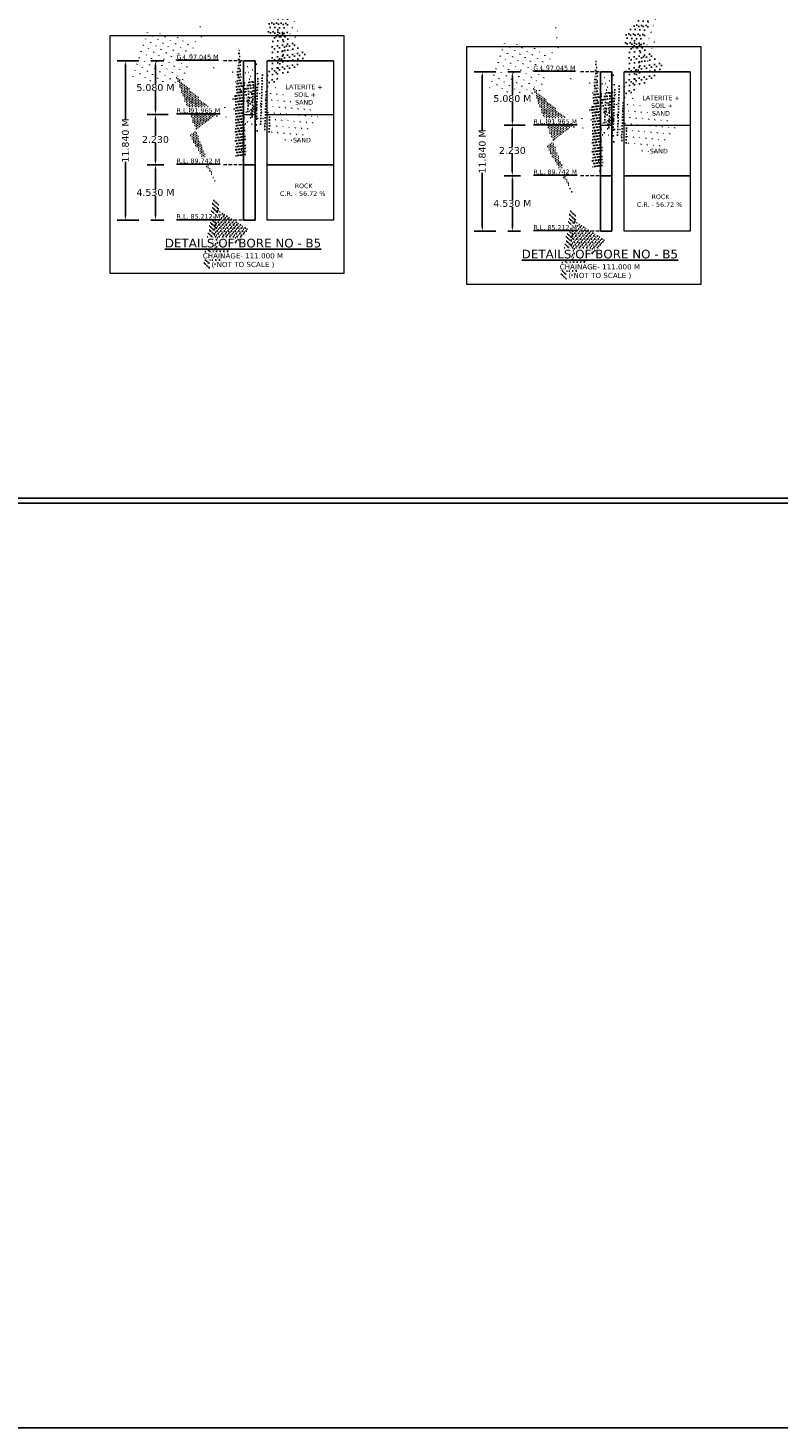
# Model space of a CAD drawing. Header units: millimetres. Extents: x -7746077780 to -3844657605, y -13315294818 to -6656873469.
# Tile 62 of 129: x -3871786291 to -3871758907, y -6657963078 to -6657912006. Entities that reach past the tile are written whole.
import ezdxf

# ---------------------------------------------------------------- set-up
doc = ezdxf.new("R2010")
doc.units = ezdxf.units.MM
doc.header["$MEASUREMENT"] = 0
doc.header["$PDMODE"] = 2
doc.linetypes.add('HIDDEN', pattern=[0.375, 0.25, -0.125])
doc.layers.add('TEX', color=6, linetype='Continuous')
doc.layers.add('TEXT', color=7, linetype='Continuous')
doc.styles.get("Standard").update_dxf_attribs({"font": 'verdana.ttf', "height": 250})
doc.dimstyles.new('Copy of ISO-25--------4', dxfattribs={"dimtxt": 200, "dimasz": 150, "dimexe": 300, "dimexo": 300, "dimgap": 0.02, "dimtad": 0, "dimtih": 1, "dimtoh": 1, "dimdec": 0, "dimlfac": 4, "dimdsep": 46, "dimtxsty": 'Standard', "dimcen": 150, "dimclrd": 1, "dimclre": 1, "dimclrt": 1, "dimadec": 0, "dimazin": 0, "dimtfac": 1, "dimtdec": 0, "dimtmove": 2, "dimatfit": 3, "dimfxl": 0, "dimarcsym": 0})
doc.dimstyles.new('ISO-25--------2', dxfattribs={"dimtxt": 200, "dimasz": 150, "dimexe": 300, "dimexo": 300, "dimgap": 0.02, "dimtad": 0, "dimtih": 1, "dimtoh": 1, "dimdec": 0, "dimlfac": 2, "dimdsep": 46, "dimtxsty": 'Standard', "dimcen": 150, "dimclrd": 1, "dimclre": 1, "dimclrt": 1, "dimadec": 0, "dimazin": 0, "dimtfac": 1, "dimtdec": 0, "dimtmove": 2, "dimatfit": 3, "dimfxl": 0, "dimarcsym": 0})

# ---------------------------------------------------------------- blocks, each defined once
blk = doc.blocks.new('*D449')
at = {"layer": 'Defpoints', "color": 0, "ltscale": 20, "transparency": 16777216}
for p in [(-3871769077.810791, -6657913604.321878), (-3871768607.144903, -6657913604.321878), (-3871767838.636641, -6657915555.450439)]:
    blk.add_point(p, dxfattribs=at)
at = {"layer": 'TEX', "color": 1, "lineweight": -2, "ltscale": 20, "transparency": 16777216}
for p, q in [((-3871768777.810791, -6657913604.321878), (-3871768307.144903, -6657913604.321878)), ((-3871768607.144903, -6657913754.321878), (-3871768607.144903, -6657914449.15763)), ((-3871768607.144903, -6657915405.450439), (-3871768607.144903, -6657914710.614688)), ((-3871768138.636641, -6657915555.450439), (-3871768907.144903, -6657915555.450439))]:
    blk.add_line(p, q, dxfattribs=at)
at = {"layer": 'TEX', "color": 1, "ltscale": 20, "transparency": 16777216}
for points in [[(-3871768632.144903, -6657913754.321878), (-3871768582.144903, -6657913754.321878), (-3871768607.144903, -6657913604.321878)], [(-3871768632.144903, -6657915405.450439), (-3871768582.144903, -6657915405.450439), (-3871768607.144903, -6657915555.450439)]]:
    blk.add_solid(points, dxfattribs=at)
at = {"layer": 'TEX', "color": 1, "ltscale": 20, "transparency": 16777216, "insert": (-3871768607.144902, -6657914579.88616), "char_height": 250, "attachment_point": 5}
blk.add_mtext('5.080 M', dxfattribs=at)
blk = doc.blocks.new('*D450')
at = {"layer": 'Defpoints', "color": 0, "ltscale": 20, "transparency": 16777216}
for p in [(-3871768909.060791, -6657913604.321878), (-3871769704.76513, -6657919417.871449), (-3871768909.060792, -6657919417.871449)]:
    blk.add_point(p, dxfattribs=at)
at = {"layer": 'TEX', "color": 1, "lineweight": -2, "ltscale": 20, "transparency": 16777216}
for p, q in [((-3871769209.060791, -6657913604.321878), (-3871770004.76513, -6657913604.321878)), ((-3871769704.76513, -6657913754.321878), (-3871769704.76513, -6657915736.815414)), ((-3871769704.76513, -6657919267.871449), (-3871769704.76513, -6657917285.377913)), ((-3871769209.060792, -6657919417.871449), (-3871770004.76513, -6657919417.871449))]:
    blk.add_line(p, q, dxfattribs=at)
at = {"layer": 'TEX', "color": 1, "ltscale": 20, "transparency": 16777216}
for points in [[(-3871769729.76513, -6657913754.321878), (-3871769679.76513, -6657913754.321878), (-3871769704.76513, -6657913604.321878)], [(-3871769729.76513, -6657919267.871449), (-3871769679.76513, -6657919267.871449), (-3871769704.76513, -6657919417.871449)]]:
    blk.add_solid(points, dxfattribs=at)
at = {"layer": 'TEX', "color": 1, "ltscale": 20, "transparency": 16777216, "insert": (-3871769704.765129, -6657916511.096664), "char_height": 250, "width": 3092.240050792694, "attachment_point": 5, "rotation": 90}
blk.add_mtext('11.840 M', dxfattribs=at)
blk = doc.blocks.new('*D451')
at = {"layer": 'Defpoints', "color": 0, "ltscale": 20, "transparency": 16777216}
for p in [(-3871769077.810792, -6657917393.815369), (-3871768607.144903, -6657917393.815369), (-3871769077.810791, -6657919417.871449)]:
    blk.add_point(p, dxfattribs=at)
at = {"layer": 'TEX', "color": 1, "lineweight": -2, "ltscale": 20, "transparency": 16777216}
for p, q in [((-3871768777.810792, -6657917393.815369), (-3871768307.144903, -6657917393.815369)), ((-3871768607.144903, -6657917543.815369), (-3871768607.144903, -6657918275.618572)), ((-3871768607.144903, -6657919267.871449), (-3871768607.144903, -6657918536.068243)), ((-3871768777.810791, -6657919417.871449), (-3871768307.144903, -6657919417.871449))]:
    blk.add_line(p, q, dxfattribs=at)
at = {"layer": 'TEX', "color": 1, "ltscale": 20, "transparency": 16777216}
for points in [[(-3871768632.144903, -6657917543.815369), (-3871768582.144903, -6657917543.815369), (-3871768607.144903, -6657917393.815369)], [(-3871768632.144903, -6657919267.871449), (-3871768582.144903, -6657919267.871449), (-3871768607.144903, -6657919417.871449)]]:
    blk.add_solid(points, dxfattribs=at)
at = {"layer": 'TEX', "color": 1, "ltscale": 20, "transparency": 16777216, "insert": (-3871768607.144903, -6657918405.843409), "char_height": 250, "width": 2455.95475435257, "attachment_point": 5}
blk.add_mtext('4.530 M', dxfattribs=at)
blk = doc.blocks.new('*D452')
at = {"color": 1, "lineweight": -2, "ltscale": 20, "transparency": 16777216}
for p, q in [((-3871768605.963263, -6657915555.450439), (-3871768908.463263, -6657915555.450439)), ((-3871768608.463263, -6657915705.450439), (-3871768608.463263, -6657916344.408069)), ((-3871768608.463263, -6657917243.815369), (-3871768608.463263, -6657916604.857739)), ((-3871768605.963263, -6657917393.815369), (-3871768908.463263, -6657917393.815369))]:
    blk.add_line(p, q, dxfattribs=at)
at = {"color": 1, "ltscale": 20, "transparency": 16777216}
for points in [[(-3871768633.463263, -6657915705.450439), (-3871768583.463263, -6657915705.450439), (-3871768608.463263, -6657915555.450439)], [(-3871768633.463263, -6657917243.815369), (-3871768583.463263, -6657917243.815369), (-3871768608.463263, -6657917393.815369)]]:
    blk.add_solid(points, dxfattribs=at)
at = {"layer": 'Defpoints', "color": 0, "ltscale": 20, "transparency": 16777216}
for p in [(-3871765388.05292, -6657915555.450439), (-3871768608.463263, -6657917393.815369), (-3871765388.052918, -6657917393.815369)]:
    blk.add_point(p, dxfattribs=at)
at = {"color": 1, "lineweight": 13, "ltscale": 20, "transparency": 16777216, "insert": (-3871768608.463262, -6657916474.632905), "char_height": 250, "width": 1834.755719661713, "attachment_point": 5}
blk.add_mtext('2.230', dxfattribs=at)
blk = doc.blocks.new('*D469')
at = {"layer": 'Defpoints', "color": 0, "ltscale": 20, "transparency": 16777216}
for p in [(-3871782107.810791, -6657913204.321878), (-3871781637.144903, -6657913204.321878), (-3871780868.636641, -6657915155.450439)]:
    blk.add_point(p, dxfattribs=at)
at = {"layer": 'TEX', "color": 1, "lineweight": -2, "ltscale": 20, "transparency": 16777216}
for p, q in [((-3871781807.810791, -6657913204.321878), (-3871781337.144903, -6657913204.321878)), ((-3871781637.144903, -6657913354.321878), (-3871781637.144903, -6657914049.15763)), ((-3871781637.144903, -6657915005.450439), (-3871781637.144903, -6657914310.614688)), ((-3871781168.636641, -6657915155.450439), (-3871781937.144903, -6657915155.450439))]:
    blk.add_line(p, q, dxfattribs=at)
at = {"layer": 'TEX', "color": 1, "ltscale": 20, "transparency": 16777216}
for points in [[(-3871781662.144903, -6657913354.321878), (-3871781612.144903, -6657913354.321878), (-3871781637.144903, -6657913204.321878)], [(-3871781662.144903, -6657915005.450439), (-3871781612.144903, -6657915005.450439), (-3871781637.144903, -6657915155.450439)]]:
    blk.add_solid(points, dxfattribs=at)
at = {"layer": 'TEX', "color": 1, "ltscale": 20, "transparency": 16777216, "insert": (-3871781637.144902, -6657914179.88616), "char_height": 250, "attachment_point": 5}
blk.add_mtext('5.080 M', dxfattribs=at)
blk = doc.blocks.new('*D470')
at = {"layer": 'Defpoints', "color": 0, "ltscale": 20, "transparency": 16777216}
for p in [(-3871781939.060791, -6657913204.321878), (-3871782734.76513, -6657919017.871449), (-3871781939.060792, -6657919017.871449)]:
    blk.add_point(p, dxfattribs=at)
at = {"layer": 'TEX', "color": 1, "lineweight": -2, "ltscale": 20, "transparency": 16777216}
for p, q in [((-3871782239.060791, -6657913204.321878), (-3871783034.76513, -6657913204.321878)), ((-3871782734.76513, -6657913354.321878), (-3871782734.76513, -6657915336.815414)), ((-3871782734.76513, -6657918867.871449), (-3871782734.76513, -6657916885.377913)), ((-3871782239.060792, -6657919017.871449), (-3871783034.76513, -6657919017.871449))]:
    blk.add_line(p, q, dxfattribs=at)
at = {"layer": 'TEX', "color": 1, "ltscale": 20, "transparency": 16777216}
for points in [[(-3871782759.76513, -6657913354.321878), (-3871782709.76513, -6657913354.321878), (-3871782734.76513, -6657913204.321878)], [(-3871782759.76513, -6657918867.871449), (-3871782709.76513, -6657918867.871449), (-3871782734.76513, -6657919017.871449)]]:
    blk.add_solid(points, dxfattribs=at)
at = {"layer": 'TEX', "color": 1, "ltscale": 20, "transparency": 16777216, "insert": (-3871782734.765129, -6657916111.096664), "char_height": 250, "width": 3092.240050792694, "attachment_point": 5, "rotation": 90}
blk.add_mtext('11.840 M', dxfattribs=at)
blk = doc.blocks.new('*D471')
at = {"layer": 'Defpoints', "color": 0, "ltscale": 20, "transparency": 16777216}
for p in [(-3871782107.810792, -6657916993.815369), (-3871781637.144903, -6657916993.815369), (-3871782107.810791, -6657919017.871449)]:
    blk.add_point(p, dxfattribs=at)
at = {"layer": 'TEX', "color": 1, "lineweight": -2, "ltscale": 20, "transparency": 16777216}
for p, q in [((-3871781807.810792, -6657916993.815369), (-3871781337.144903, -6657916993.815369)), ((-3871781637.144903, -6657917143.815369), (-3871781637.144903, -6657917875.618572)), ((-3871781637.144903, -6657918867.871449), (-3871781637.144903, -6657918136.068243)), ((-3871781807.810791, -6657919017.871449), (-3871781337.144903, -6657919017.871449))]:
    blk.add_line(p, q, dxfattribs=at)
at = {"layer": 'TEX', "color": 1, "ltscale": 20, "transparency": 16777216}
for points in [[(-3871781662.144903, -6657917143.815369), (-3871781612.144903, -6657917143.815369), (-3871781637.144903, -6657916993.815369)], [(-3871781662.144903, -6657918867.871449), (-3871781612.144903, -6657918867.871449), (-3871781637.144903, -6657919017.871449)]]:
    blk.add_solid(points, dxfattribs=at)
at = {"layer": 'TEX', "color": 1, "ltscale": 20, "transparency": 16777216, "insert": (-3871781637.144903, -6657918005.843409), "char_height": 250, "width": 2455.95475435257, "attachment_point": 5}
blk.add_mtext('4.530 M', dxfattribs=at)
blk = doc.blocks.new('*D472')
at = {"color": 1, "lineweight": -2, "ltscale": 20, "transparency": 16777216}
for p, q in [((-3871781635.963263, -6657915155.450439), (-3871781938.463263, -6657915155.450439)), ((-3871781638.463263, -6657915305.450439), (-3871781638.463263, -6657915944.408069)), ((-3871781638.463263, -6657916843.815369), (-3871781638.463263, -6657916204.857739)), ((-3871781635.963263, -6657916993.815369), (-3871781938.463263, -6657916993.815369))]:
    blk.add_line(p, q, dxfattribs=at)
at = {"color": 1, "ltscale": 20, "transparency": 16777216}
for points in [[(-3871781663.463263, -6657915305.450439), (-3871781613.463263, -6657915305.450439), (-3871781638.463263, -6657915155.450439)], [(-3871781663.463263, -6657916843.815369), (-3871781613.463263, -6657916843.815369), (-3871781638.463263, -6657916993.815369)]]:
    blk.add_solid(points, dxfattribs=at)
at = {"layer": 'Defpoints', "color": 0, "ltscale": 20, "transparency": 16777216}
for p in [(-3871778418.05292, -6657915155.450439), (-3871781638.463263, -6657916993.815369), (-3871778418.052918, -6657916993.815369)]:
    blk.add_point(p, dxfattribs=at)
at = {"color": 1, "lineweight": 13, "ltscale": 20, "transparency": 16777216, "insert": (-3871781638.463262, -6657916074.632905), "char_height": 250, "width": 1834.755719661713, "attachment_point": 5}
blk.add_mtext('2.230', dxfattribs=at)

msp = doc.modelspace()

# ---------------------------------------------------------------- hatches: boundary and pattern name
at = {"layer": 'TEX', "ltscale": 20}
h = msp.add_hatch(dxfattribs=at)
h.set_pattern_fill('AR-CONC', color=0, scale=31.640625, style=0)
h.set_pattern_definition([(49.99999999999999, (-604451621.9335656, -1040613673.493619), (226.9456046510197, -19.85516770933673), [23.73046875, -261.0351562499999]), (355, (-604451621.9335656, -1040613673.493619), (-43.90178915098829, 237.9982923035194), [18.98437500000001, -208.8281250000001]), (100.4513999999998, (-604451603.0214329, -1040613675.148213), (183.0439840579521, 218.1429801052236), [20.16779449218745, -221.8457463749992]), (46.18420000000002, (-604451621.9335656, -1040613610.212369), (337.6817380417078, -52.3712506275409), [35.59570312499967, -391.5527343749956]), (96.63559999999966, (-604451593.7934246, -1040613614.576657), (295.7331216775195, 308.216982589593), [30.25169268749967, -332.7685664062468]), (351.1842000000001, (-604451621.9335656, -1040613610.212369), (295.7328810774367, 308.2172135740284), [28.47656250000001, -313.2421875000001]), (21, (-604451590.2929401, -1040613626.032681), (188.865121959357, -127.3911333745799), [23.73046875, -261.0351562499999]), (326, (-604451590.2929401, -1040613626.032681), (76.986491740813, 229.4420064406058), [18.984375, -208.828125]), (71.45140000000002, (-604451574.5541878, -1040613636.648618), (265.8516910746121, 102.0506649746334), [20.16779449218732, -221.8457463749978]), (37.49999999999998, (-604451621.9335656, -1040613673.493619), (3.8474542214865, 105.3296959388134), [0, -206.2968750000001, 0, -211.9921875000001, 0, -209.6191406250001]), (7.500000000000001, (-604451621.9335656, -1040613673.493619), (83.23684583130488, 124.7943307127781), [0, -120.8671875, 0, -201.5507812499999, 0, -79.89257812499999]), (327.5, (-604451692.4921594, -1040613673.493619), (168.9047551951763, -7.136502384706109), [0, -79.1015625, 0, -246.796875, 0, -327.48046875]), (317.5, (-604451724.1327844, -1040613673.493619), (184.5237488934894, 31.67384206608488), [0, -102.83203125, 0, -163.8984375, 0, -232.55859375])])
h.paths.add_polyline_path([(-3871778418.05292, -6657913204.148125), (-3871778418.05292, -6657915155.450439), (-3871778001.262917, -6657915155.450439), (-3871778001.262918, -6657913204.148125)])
h = msp.add_hatch(dxfattribs=at)
h.set_pattern_fill('AR-CONC', color=0, scale=31.640625, style=0)
h.set_pattern_definition([(49.99999999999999, (-604438591.9335656, -1040614073.493619), (226.9456046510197, -19.85516770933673), [23.73046875, -261.0351562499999]), (355, (-604438591.9335656, -1040614073.493619), (-43.90178915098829, 237.9982923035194), [18.98437500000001, -208.8281250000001]), (100.4513999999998, (-604438573.0214329, -1040614075.148213), (183.0439840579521, 218.1429801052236), [20.16779449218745, -221.8457463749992]), (46.18420000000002, (-604438591.9335656, -1040614010.212369), (337.6817380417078, -52.3712506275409), [35.59570312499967, -391.5527343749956]), (96.63559999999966, (-604438563.7934246, -1040614014.576657), (295.7331216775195, 308.216982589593), [30.25169268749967, -332.7685664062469]), (351.1842000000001, (-604438591.9335656, -1040614010.212369), (295.7328810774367, 308.2172135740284), [28.47656250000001, -313.2421875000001]), (21, (-604438560.2929401, -1040614026.032681), (188.865121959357, -127.3911333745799), [23.73046875, -261.0351562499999]), (326, (-604438560.2929401, -1040614026.032681), (76.986491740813, 229.4420064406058), [18.984375, -208.828125]), (71.45140000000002, (-604438544.5541878, -1040614036.648618), (265.8516910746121, 102.0506649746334), [20.16779449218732, -221.8457463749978]), (37.49999999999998, (-604438591.9335656, -1040614073.493619), (3.8474542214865, 105.3296959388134), [0, -206.2968750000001, 0, -211.9921875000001, 0, -209.6191406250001]), (7.500000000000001, (-604438591.9335656, -1040614073.493619), (83.23684583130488, 124.7943307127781), [0, -120.8671875, 0, -201.5507812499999, 0, -79.89257812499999]), (327.5, (-604438662.4921594, -1040614073.493619), (168.9047551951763, -7.136502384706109), [0, -79.1015625, 0, -246.796875, 0, -327.48046875]), (317.5, (-604438694.1327844, -1040614073.493619), (184.5237488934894, 31.67384206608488), [0, -102.83203125, 0, -163.8984375, 0, -232.55859375])])
h.paths.add_polyline_path([(-3871765388.05292, -6657913604.148125), (-3871765388.05292, -6657915555.450439), (-3871764971.262917, -6657915555.450439), (-3871764971.262918, -6657913604.148125)])
h = msp.add_hatch(dxfattribs=at)
h.set_pattern_fill('AR-SAND', color=0, scale=42.1875, style=0)
h.set_pattern_definition([(37.49999999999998, (-604451621.9335656, -1040616461.051982), (-2.657532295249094, 81.28787775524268), [0, -64.125, 0, -71.71875000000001, 0, -68.55468750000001]), (7.500000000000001, (-604451621.9335656, -1040616461.051982), (74.66245475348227, 119.0592871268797), [0, -34.59374999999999, 0, -57.79687499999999, 0, -22.1484375]), (327.5, (-604451673.8241901, -1040616461.051982), (131.3778597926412, 0.2387413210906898), [0, -21.09375, 0, -75.9375, 0, -99.140625]), (317.5, (-604451673.8241901, -1040616461.051982), (126.8209661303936, 37.02693789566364), [0, -10.546875, 0, -49.78125, 0, -56.953125])])
h.paths.add_polyline_path([(-3871778001.262918, -6657916993.815371), (-3871778418.05292, -6657916993.815371), (-3871778418.052917, -6657919017.697693), (-3871778001.262917, -6657919017.697693)])
h = msp.add_hatch(dxfattribs=at)
h.set_pattern_fill('AR-SAND', color=0, scale=42.1875, style=0)
h.set_pattern_definition([(37.49999999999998, (-604438591.9335656, -1040616861.051982), (-2.657532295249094, 81.28787775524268), [0, -64.125, 0, -71.71875000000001, 0, -68.55468750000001]), (7.500000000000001, (-604438591.9335656, -1040616861.051982), (74.66245475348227, 119.0592871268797), [0, -34.59374999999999, 0, -57.79687499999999, 0, -22.1484375]), (327.5, (-604438643.8241901, -1040616861.051982), (131.3778597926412, 0.2387413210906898), [0, -21.09375, 0, -75.9375, 0, -99.140625]), (317.5, (-604438643.8241901, -1040616861.051982), (126.8209661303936, 37.02693789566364), [0, -10.546875, 0, -49.78125, 0, -56.953125])])
h.paths.add_polyline_path([(-3871764971.262918, -6657917393.815371), (-3871765388.05292, -6657917393.815371), (-3871765388.052917, -6657919417.697693), (-3871764971.262917, -6657919417.697693)])

# ---------------------------------------------------------------- linework, layer by layer
at = {"color": 0}
for p, q in [((-3871778418.05292, -6657913204.148125), (-3871778418.052918, -6657919017.697693)), ((-3871778001.262917, -6657913204.148125), (-3871778418.052918, -6657913204.148125)), ((-3871778001.262918, -6657913204.148125), (-3871778001.262917, -6657919017.697693)), ((-3871777553.208004, -6657913204.148123), (-3871775138.865045, -6657913204.148123)), ((-3871765388.05292, -6657913604.148125), (-3871765388.052918, -6657919417.697693)), ((-3871764971.262917, -6657913604.148125), (-3871765388.052918, -6657913604.148125)), ((-3871764971.262918, -6657913604.148125), (-3871764971.262917, -6657919417.697693)), ((-3871764523.208004, -6657913604.148123), (-3871762108.865045, -6657913604.148123)), ((-3871778001.262918, -6657916993.815369), (-3871778418.052918, -6657916993.815369)), ((-3871777553.208004, -6657916993.815369), (-3871775138.865046, -6657916993.815369)), ((-3871777553.208004, -6657916993.815371), (-3871775138.865046, -6657916993.815371)), ((-3871764971.262918, -6657917393.815369), (-3871765388.052918, -6657917393.815369)), ((-3871764523.208004, -6657917393.815369), (-3871762108.865046, -6657917393.815369)), ((-3871764523.208004, -6657917393.815371), (-3871762108.865046, -6657917393.815371)), ((-3871778001.262918, -6657919017.697693), (-3871778418.052918, -6657919017.697693)), ((-3871764971.262918, -6657919417.697693), (-3871765388.052918, -6657919417.697693))]:
    msp.add_line(p, q, dxfattribs=at)
at = {"lineweight": 13, "ltscale": 20}
for p, q in [((-3871778418.05292, -6657915155.450439), (-3871778001.262917, -6657915155.450439)), ((-3871777553.208004, -6657915155.450439), (-3871775138.865045, -6657915155.450439)), ((-3871765388.05292, -6657915555.450439), (-3871764971.262917, -6657915555.450439)), ((-3871764523.208004, -6657915555.450439), (-3871762108.865045, -6657915555.450439))]:
    msp.add_line(p, q, dxfattribs=at)
for points in [[(-3871783293.332241, -6657912282.441301), (-3871774758.83691, -6657912282.441301), (-3871774758.83691, -6657920967.055901), (-3871783293.332241, -6657920967.055901)], [(-3871770263.332241, -6657912682.441301), (-3871761728.83691, -6657912682.441301), (-3871761728.83691, -6657921367.055901), (-3871770263.332241, -6657921367.055901)], [(-3871777553.208004, -6657913204.148123), (-3871775138.865045, -6657913204.148123), (-3871775138.865046, -6657919017.697693), (-3871777553.208004, -6657919017.697693)], [(-3871764523.208004, -6657913604.148123), (-3871762108.865045, -6657913604.148123), (-3871762108.865046, -6657919417.697693), (-3871764523.208004, -6657919417.697693)]]:
    msp.add_lwpolyline(points, close=True, dxfattribs=at)
at = {"layer": 'TEX', "color": 3, "ltscale": 20}
msp.add_lwpolyline([(-3871674923.332241, -6657963077.984943), (-3872169213.332241, -6657963077.984943), (-3872169213.332241, -6657740557.984943), (-3871674923.332241, -6657740557.984943)], close=True, dxfattribs=at)
at = {"layer": 'TEX', "color": 7, "ltscale": 20}
for points in [[(-3871699823.332241, -6657929337.984943), (-3871891773.332241, -6657929337.984943), (-3871891773.332241, -6657846437.984943), (-3871699823.332241, -6657846437.984943)], [(-3871700033.332241, -6657929157.984943), (-3871891383.332241, -6657929157.984943), (-3871891383.332241, -6657846927.984943), (-3871700033.332241, -6657846927.984943)]]:
    msp.add_lwpolyline(points, close=True, dxfattribs=at)
at = {"layer": 'TEXT', "color": 0, "linetype": 'HIDDEN', "lineweight": 13, "ltscale": 500}
for p, q in [((-3871778465.33277, -6657913204.159149), (-3871779163.277282, -6657913204.32188)), ((-3871765435.33277, -6657913604.159149), (-3871766133.277282, -6657913604.32188)), ((-3871778465.332771, -6657916993.815369), (-3871779163.277283, -6657916993.9781)), ((-3871778465.332771, -6657916993.815371), (-3871779163.277283, -6657916993.9781)), ((-3871765435.332771, -6657917393.815369), (-3871766133.277283, -6657917393.9781)), ((-3871765435.332771, -6657917393.815371), (-3871766133.277283, -6657917393.9781)), ((-3871778465.332771, -6657919017.708717), (-3871779163.277283, -6657919017.871449)), ((-3871778465.332771, -6657919017.708717), (-3871779163.277283, -6657919017.871449)), ((-3871765435.332771, -6657919417.708717), (-3871766133.277283, -6657919417.871449)), ((-3871765435.332771, -6657919417.708717), (-3871766133.277283, -6657919417.871449))]:
    msp.add_line(p, q, dxfattribs=at)

# ---------------------------------------------------------------- texts
at = {"ltscale": 20, "char_height": 300, "width": 6037.084575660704, "attachment_point": 1}
for insert in [(-3872109839.012653, -6657913763.318133), (-3872093799.012653, -6657913653.318133)]:
    msp.add_mtext('\\pi917.33;{\\LFOUNDATION LEVEL \\P\\pi1600.6;R.L. 71.000 M}', dxfattribs=dict(at, insert=insert))
at = {"layer": 'TEX', "color": 0, "ltscale": 20, "char_height": 168.75, "width": 5309.421470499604, "attachment_point": 2}
for insert in [(-3871776264.141216, -6657917679.701118), (-3871763234.141216, -6657918079.701118)]:
    msp.add_mtext(' ROCK \\PC.R. - 56.72 %', dxfattribs=dict(at, insert=insert))
at = {"layer": 'TEX', "insert": (-3871977338.68645, -6657925731.695536), "char_height": 602.9833333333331, "width": 19412.92919813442, "attachment_point": 1}
msp.add_mtext('\\pi2414.7;{\\fTimes New Roman|b1|i0|c0|p18;\\LCONSTRUCTION OF HIGH LEVEL \\P\\pi1694.5;BRIDGE ACROSS BAGNAI NALLA ON \\P\\pi3748.3;LACHKERA - LAFIN  ROAD.}', dxfattribs=at)
at = {"layer": 'TEXT', "color": 0, "char_height": 168.75}
for s, insert, width, attachment_point in [('{\\LG.L.97.045 M}', (-3871780868.636641, -6657912982.138714), 2690.932640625, 1), ('{\\LG.L.97.045 M}', (-3871767838.636641, -6657913382.138714), 2690.932640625, 1), ('LATERITE +\\P SOIL +\\PSAND', (-3871776211.420082, -6657914070.573429), 4286.94619921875, 2), ('{\\LR.L. 91.965 M}', (-3871780868.636641, -6657914933.430004), 2690.932640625, 1), ('LATERITE +\\P SOIL +\\PSAND', (-3871763181.420082, -6657914470.573429), 4286.94619921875, 2), ('{\\LR.L. 91.965 M}', (-3871767838.636641, -6657915333.430004), 2690.932640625, 1), ('SAND ', (-3871776289.755066, -6657916012.888243), 4286.94619921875, 2), ('SAND ', (-3871763259.755066, -6657916412.888243), 4286.94619921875, 2), ('{\\LR.L. 89.742 M}', (-3871780868.636641, -6657916769.731417), 2690.932640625, 1), ('{\\LR.L. 89.742 M}', (-3871767838.636641, -6657917169.731417), 2690.932640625, 1), ('{\\LR.L. 85.212 M}', (-3871780868.636641, -6657918795.688282), 2690.932640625, 1), ('{\\LR.L. 85.212 M}', (-3871767838.636641, -6657919195.688282), 2690.932640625, 1)]:
    msp.add_mtext(s, dxfattribs=dict(at, insert=insert, width=width, attachment_point=attachment_point))
at = {"layer": 'TEXT', "color": 191, "char_height": 316.4062500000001, "width": 6375.535839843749, "attachment_point": 2}
for insert in [(-3871778442.074503, -6657919693.975332), (-3871765412.074503, -6657920093.975332)]:
    msp.add_mtext('{\\LDETAILS OF BORE NO - B5 \\H0.6x;\\lCHAINAGE- 111.000 M\\P( NOT TO SCALE )}', dxfattribs=dict(at, insert=insert))

# ---------------------------------------------------------------- dimensions: what is measured, and where the dimension line sits
at = {"lineweight": 13, "ltscale": 20}
for base, p1, p2, picture, middle in [((-3871781638.463263, -6657916993.815369), (-3871778418.05292, -6657915155.450439), (-3871778418.052918, -6657916993.815369), '*D472', (-3871781638.463262, -6657916074.632905)), ((-3871768608.463263, -6657917393.815369), (-3871765388.05292, -6657915555.450439), (-3871765388.052918, -6657917393.815369), '*D452', (-3871768608.463262, -6657916474.632905))]:
    dim = msp.add_linear_dim(base=base, p1=p1, p2=p2, angle=90, text='2.230', dimstyle='ISO-25--------2', override={"dimtxt": 600, "dimlfac": 1, "dimfxl": 2.5, "dimfxlon": 1}, dxfattribs=at)
    dim.commit()
    dim.dimension.update_dxf_attribs({"geometry": picture, "text_midpoint": middle})
at = {"layer": 'TEX', "color": 0, "ltscale": 20}
for base, p1, p2, picture, middle in [((-3871782734.76513, -6657919017.871449), (-3871781939.060791, -6657913204.321878), (-3871781939.060792, -6657919017.871449), '*D470', (-3871782734.765129, -6657916111.096664)), ((-3871769704.76513, -6657919417.871449), (-3871768909.060791, -6657913604.321878), (-3871768909.060792, -6657919417.871449), '*D450', (-3871769704.765129, -6657916511.096664))]:
    dim = msp.add_linear_dim(base=base, p1=p1, p2=p2, angle=90, text='11.840 M', dimstyle='Copy of ISO-25--------4', dxfattribs=at)
    dim.commit()
    dim.dimension.update_dxf_attribs({"geometry": picture, "text_midpoint": middle, "text_rotation": 90})
for base, p1, p2, picture, middle in [((-3871781637.144903, -6657913204.321878), (-3871780868.636641, -6657915155.450439), (-3871782107.810791, -6657913204.321878), '*D469', (-3871781637.144902, -6657914179.88616)), ((-3871768607.144903, -6657913604.321878), (-3871767838.636641, -6657915555.450439), (-3871769077.810791, -6657913604.321878), '*D449', (-3871768607.144902, -6657914579.88616))]:
    dim = msp.add_linear_dim(base=base, p1=p1, p2=p2, angle=270, text='5.080 M', dimstyle='ISO-25--------2', dxfattribs=at)
    dim.commit()
    dim.dimension.update_dxf_attribs({"geometry": picture, "text_midpoint": middle})
for base, p1, p2, picture, middle in [((-3871781637.144903, -6657916993.815369), (-3871782107.810791, -6657919017.871449), (-3871782107.810792, -6657916993.815369), '*D471', (-3871781637.144903, -6657918005.843409)), ((-3871768607.144903, -6657917393.815369), (-3871769077.810791, -6657919417.871449), (-3871769077.810792, -6657917393.815369), '*D451', (-3871768607.144903, -6657918405.843409))]:
    dim = msp.add_linear_dim(base=base, p1=p1, p2=p2, angle=90, text='4.530 M', dimstyle='ISO-25--------2', dxfattribs=at)
    dim.commit()
    dim.dimension.update_dxf_attribs({"geometry": picture, "text_midpoint": middle, "dimtype": 160})

doc.saveas('drawing.dxf')
